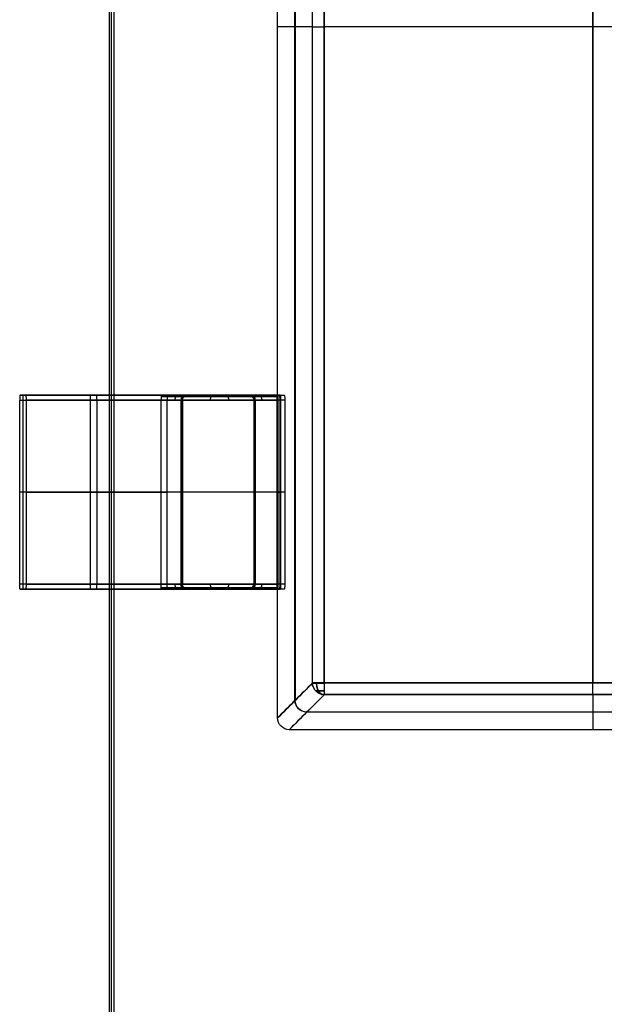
# Model space of a CAD drawing. Header units: millimetres. Extents: x -68 to 68, y -70 to 54.
# Tile 36 of 83: x -50.98 to -49.78, y -23.22 to -21.19. Entities that reach past the tile are written whole.
import ezdxf

# ---------------------------------------------------------------- set-up
doc = ezdxf.new("R2010")
doc.units = ezdxf.units.MM
doc.layers.add('Layer 01', color=7, linetype='Continuous', true_color=0x000000)

# ---------------------------------------------------------------- blocks, each defined once
blk = doc.blocks.new('User_Library-SOT143-1.step')
at = {"layer": 'Layer 01', "color": 254, "true_color": 0xcecece}
for p, q in [((-0.96, 1.1685, 0.0003), (-0.96, 1.1815, 0.1497)), ((-0.96, 0.8902, 0.1752), (-0.96, 1.1815, 0.1497)), ((-0.76, 1.175, 0.075), (-1.16, 1.175, 0.075)), ((-1.15, 0.8772, 0.0258), (-1.15, 1.1685, 0.0003)), ((-0.96, 1.1685, 0.0003), (-0.96, 0.8772, 0.0258)), ((-0.77, 1.0142, 0.0138), (-0.77, 1.1685, 0.0003)), ((-1.15, 1.0359, 0.1625), (-0.77, 1.0359, 0.1625)), ((-0.77, 1.0228, 0.013), (-1.15, 1.0228, 0.013)), ((-1.16, 0.9086, 0.1636), (-1.16, 0.9086, 0.0331)), ((-0.76, 0.9086, 0.0331), (-0.76, 0.9086, 0.1636)), ((-1.16, 0.7076, 0.4176), (-1.16, 0.8376, 0.4176)), ((-1.15, 0.8475, 0.4306), (-0.77, 0.8475, 0.4306)), ((-0.96, 0.8459, 0.6415), (-0.96, 0.8492, 0.2197)), ((-0.76, 0.7076, 0.4176), (-0.76, 0.8376, 0.4176)), ((-1.15, 0.6975, 0.4294), (-0.77, 0.6975, 0.4294)), ((-0.96, 0.6959, 0.6403), (-0.96, 0.6992, 0.2185)), ((-0.96, 0.6509, 0.685), (-0.96, 0.6432, 0.685)), ((-0.96, 0.635, 0.835), (-0.96, 0.6509, 0.835)), ((-0.77, 0.6471, 0.685), (-1.15, 0.6471, 0.685)), ((-1.15, 0.6429, 0.835), (-0.77, 0.6429, 0.835)), ((0, 0.5777, 0.1713), (0, 0.65, 0.7385)), ((0, 0.5782, 1.1994), (0, 0.65, 0.7385)), ((-1.3782, 0.5541, 1.1994), (-1.45, 0.6259, 0.7385)), ((-1.39, 0.6141, 0.9689), (1.39, 0.6141, 0.9689)), ((1.3897, 0.6139, 0.4549), (-1.3897, 0.6139, 0.4549)), ((-1.4141, -0.59, 0.9689), (-1.4141, 0.59, 0.9689)), ((-1.4139, -0.5897, 0.4549), (-1.4139, 0.5897, 0.4549)), ((-1.3777, 0.5535, 0.1714), (-1.3777, 0.5535, 0.1713)), ((0, -0.5541, 1.22), (0, 0.5541, 1.22)), ((0, -0.5535, 0.15), (0, 0.5535, 0.15)), ((-1.3541, 0, 1.22), (1.3541, 0, 1.22)), ((1.3535, 0, 0.15), (-1.3535, 0, 0.15)), ((-1.3777, 0, 0.1713), (-1.45, 0, 0.7385)), ((-1.3782, 0, 1.1994), (-1.45, 0, 0.7385))]:
    blk.add_line(p, q, dxfattribs=at)
at = {"layer": 'Layer 01', "color": 254, "true_color": 0xcecece, "extrusion": (0, 0.996195, -0.087156)}
for centre, start, end in [((1.15, 0.2421, 1.0178), 0, 90), ((1.15, 0.1121, 1.0178), 270, 0)]:
    blk.add_arc(centre, 0.01, start, end, dxfattribs=at)
at = {"layer": 'Layer 01', "color": 254, "true_color": 0xcecece, "extrusion": (-1.11022e-16, 0.996195, -0.087156)}
for centre, start, end in [((0.77, 0.2421, 1.0178), 90, 180), ((0.77, 0.1121, 1.0178), 180, 270)]:
    blk.add_arc(centre, 0.01, start, end, dxfattribs=at)
at = {"layer": 'Layer 01', "color": 254, "true_color": 0xcecece, "extrusion": (1, 0, 8.32667e-17)}
for radius in [0.045, 0.195]:
    blk.add_arc((0.8942, 0.22, -0.96), radius, 180.4407, 265, dxfattribs=at)
at = {"layer": 'Layer 01', "color": 254, "true_color": 0xcecece, "extrusion": (0, 0.007692, -0.99997)}
for centre, start, end in [((1.15, 0.8408, -0.4241), 0, 90), ((1.15, 0.7108, -0.4241), 270, 0)]:
    blk.add_arc(centre, 0.01, start, end, dxfattribs=at)
at = {"layer": 'Layer 01', "color": 254, "true_color": 0xcecece, "extrusion": (-1, 0, 0)}
for radius in [0.195, 0.045]:
    blk.add_arc((-0.6509, 0.64, 0.96), radius, 90, 179.5593, dxfattribs=at)
at = {"layer": 'Layer 01', "color": 254, "true_color": 0xcecece, "extrusion": (1.11022e-16, 0.007692, -0.99997)}
for centre, start, end in [((0.77, 0.8408, -0.4241), 90, 180), ((0.77, 0.7108, -0.4241), 180, 270)]:
    blk.add_arc(centre, 0.01, start, end, dxfattribs=at)
at = {"layer": 'Layer 01', "color": 254, "true_color": 0xcecece, "extrusion": (0, 1, 0)}
for centre, radius, start, end in [((1.15, 0.695, 0.6471), 0.01, 270, 0), ((1.15, 0.825, 0.6429), 0.01, 0, 90), ((0.77, 0.695, 0.6471), 0.01, 180, 270), ((0.77, 0.825, 0.6429), 0.01, 90, 180), ((1.3541, 1.1956), 0.0244, 8.8534, 90)]:
    blk.add_arc(centre, radius, start, end, dxfattribs=at)
at = {"layer": 'Layer 01', "color": 254, "true_color": 0xcecece, "extrusion": (-0.152116, 0.152116, -0.976587)}
blk.add_arc((0.5657, 1.5749, -0.6423), 0.0244, 45.6653, 134.3347, dxfattribs=at)
at = {"layer": 'Layer 01', "color": 254, "true_color": 0xcecece, "extrusion": (0.125422, -0.125422, -0.984144)}
blk.add_arc((-0.5657, -1.2962, -0.6983), 0.0244, 225.4713, 314.5287, dxfattribs=at)
at = {"layer": 'Layer 01', "color": 254, "true_color": 0xcecece, "extrusion": (1, 0, 0)}
blk.add_arc((0.5541, 1.1956), 0.0244, 8.8534, 90, dxfattribs=at)
at = {"layer": 'Layer 01', "color": 254, "true_color": 0xcecece, "extrusion": (-1, 0, 1.11022e-16)}
blk.add_arc((-0.5535, 0.1744), 0.0244, 187.2628, 270, dxfattribs=at)
at = {"layer": 'Layer 01', "color": 254, "true_color": 0xcecece, "extrusion": (0, -1, 0)}
blk.add_arc((-1.3535, 0.1744), 0.0244, 187.2628, 270, dxfattribs=at)
at = {"layer": 'Layer 01', "color": 254, "true_color": 0xcecece}
for points in [[(-1.16, 1.1807, 0.1398), (-1.1597, 1.1812, 0.146), (-1.1563, 1.1815, 0.1494), (-1.15, 1.1815, 0.1497)], [(-1.16, 1.1807, 0.1398), (-1.16, 1.1769, 0.0966), (-1.16, 1.1731, 0.0534), (-1.16, 1.1693, 0.0102)], [(-1.16, 0.8894, 0.1652), (-1.16, 0.9865, 0.1567), (-1.16, 1.0836, 0.1482), (-1.16, 1.1807, 0.1398)], [(-1.15, 1.1815, 0.1497), (-1.0233, 1.1815, 0.1497), (-0.8967, 1.1815, 0.1497), (-0.77, 1.1815, 0.1497)], [(-1.15, 0.8902, 0.1752), (-1.15, 0.9873, 0.1667), (-1.15, 1.0844, 0.1582), (-1.15, 1.1815, 0.1497)], [(-0.77, 1.1815, 0.1497), (-0.77, 1.0844, 0.1582), (-0.77, 0.9873, 0.1667), (-0.77, 0.8902, 0.1752)], [(-0.76, 1.1807, 0.1398), (-0.76, 1.1811, 0.145), (-0.7648, 1.1815, 0.1497), (-0.77, 1.1815, 0.1497)], [(-0.76, 1.1807, 0.1398), (-0.76, 1.0836, 0.1482), (-0.76, 0.9865, 0.1567), (-0.76, 0.8894, 0.1652)], [(-0.76, 1.1693, 0.0102), (-0.76, 1.1731, 0.0534), (-0.76, 1.1769, 0.0966), (-0.76, 1.1807, 0.1398)], [(-1.15, 1.1685, 0.0003), (-1.1563, 1.1685, 0.0006), (-1.1597, 1.1688, 0.004), (-1.16, 1.1693, 0.0102)], [(-1.16, 1.1693, 0.0102), (-1.16, 1.0722, 0.0187), (-1.16, 0.9751, 0.0272), (-1.16, 0.878, 0.0357)], [(-0.77, 1.1685, 0.0003), (-0.8967, 1.1685, 0.0003), (-1.0233, 1.1685, 0.0003), (-1.15, 1.1685, 0.0003)], [(-1.15, 1.1685, 0.0003), (-1.15, 1.0714, 0.0088), (-1.15, 0.9743, 0.0173), (-1.15, 0.8772, 0.0258)], [(-0.76, 1.1693, 0.0102), (-0.7603, 1.1688, 0.004), (-0.7637, 1.1685, 0.0006), (-0.77, 1.1685, 0.0003)], [(-0.77, 0.8772, 0.0258), (-0.77, 0.9743, 0.0173), (-0.77, 1.0714, 0.0088), (-0.77, 1.1685, 0.0003)], [(-0.76, 0.878, 0.0357), (-0.76, 0.9751, 0.0272), (-0.76, 1.0722, 0.0187), (-0.76, 1.1693, 0.0102)], [(-1.16, 0.8894, 0.1652), (-1.16, 0.8898, 0.1705), (-1.1552, 0.8902, 0.1752), (-1.15, 0.8902, 0.1752)], [(-1.16, 0.8392, 0.2196), (-1.16, 0.84, 0.1913), (-1.16, 0.8597, 0.1685), (-1.16, 0.8894, 0.1652)], [(-1.15, 0.8902, 0.1752), (-1.0233, 0.8902, 0.1752), (-0.8967, 0.8902, 0.1752), (-0.77, 0.8902, 0.1752)], [(-1.15, 0.8772, 0.0258), (-1.0233, 0.8772, 0.0258), (-0.8967, 0.8772, 0.0258), (-0.77, 0.8772, 0.0258)], [(-0.76, 0.878, 0.0357), (-0.76, 0.8776, 0.0305), (-0.7648, 0.8772, 0.0258), (-0.77, 0.8772, 0.0258)], [(-0.76, 0.8894, 0.1652), (-0.76, 0.8612, 0.1683), (-0.76, 0.84, 0.1898), (-0.76, 0.8392, 0.2196)], [(-1.16, 0.8359, 0.6414), (-1.16, 0.8411, 0.6415), (-1.1552, 0.8459, 0.6415), (-1.15, 0.8459, 0.6415)], [(-1.16, 0.8359, 0.6414), (-1.16, 0.837, 0.5008), (-1.16, 0.8381, 0.3602), (-1.16, 0.8392, 0.2196)], [(-1.15, 0.8459, 0.6415), (-1.15, 0.847, 0.5009), (-1.15, 0.8481, 0.3603), (-1.15, 0.8492, 0.2197)], [(-0.77, 0.8492, 0.2197), (-0.8967, 0.8492, 0.2197), (-1.0233, 0.8492, 0.2197), (-1.15, 0.8492, 0.2197)], [(-0.77, 0.8459, 0.6415), (-0.8967, 0.8459, 0.6415), (-1.0233, 0.8459, 0.6415), (-1.15, 0.8459, 0.6415)], [(-0.77, 0.8492, 0.2197), (-0.77, 0.8481, 0.3603), (-0.77, 0.847, 0.5009), (-0.77, 0.8459, 0.6415)], [(-0.76, 0.8392, 0.2196), (-0.76, 0.8444, 0.2196), (-0.7648, 0.8492, 0.2197), (-0.77, 0.8492, 0.2197)], [(-0.77, 0.8459, 0.6415), (-0.7648, 0.8459, 0.6415), (-0.76, 0.8411, 0.6415), (-0.76, 0.8359, 0.6414)], [(-0.76, 0.8392, 0.2196), (-0.76, 0.8381, 0.3602), (-0.76, 0.837, 0.5008), (-0.76, 0.8359, 0.6414)], [(-1.16, 0.7092, 0.2186), (-1.16, 0.7039, 0.2186), (-1.1552, 0.6992, 0.2185), (-1.15, 0.6992, 0.2185)], [(-1.16, 0.7092, 0.2186), (-1.16, 0.7081, 0.3592), (-1.16, 0.707, 0.4998), (-1.16, 0.7059, 0.6404)], [(-1.16, 0.7059, 0.6404), (-1.16, 0.705, 0.6705), (-1.16, 0.6826, 0.6943), (-1.16, 0.6509, 0.695)], [(-1.15, 0.6992, 0.2185), (-1.15, 0.6981, 0.3591), (-1.15, 0.697, 0.4997), (-1.15, 0.6959, 0.6403)], [(-0.77, 0.6992, 0.2185), (-0.8967, 0.6992, 0.2185), (-1.0233, 0.6992, 0.2185), (-1.15, 0.6992, 0.2185)], [(-0.77, 0.6959, 0.6403), (-0.8967, 0.6959, 0.6403), (-1.0233, 0.6959, 0.6403), (-1.15, 0.6959, 0.6403)], [(-0.76, 0.7059, 0.6404), (-0.76, 0.7007, 0.6404), (-0.7648, 0.6959, 0.6403), (-0.77, 0.6959, 0.6403)], [(-0.77, 0.6959, 0.6403), (-0.77, 0.697, 0.4997), (-0.77, 0.6981, 0.3591), (-0.77, 0.6992, 0.2185)], [(-0.76, 0.7059, 0.6404), (-0.76, 0.707, 0.4998), (-0.76, 0.7081, 0.3592), (-0.76, 0.7092, 0.2186)], [(-0.76, 0.6509, 0.695), (-0.76, 0.681, 0.6943), (-0.76, 0.7049, 0.6721), (-0.76, 0.7059, 0.6404)], [(-1.16, 0.6445, 0.695), (-1.16, 0.6466, 0.695), (-1.16, 0.6488, 0.695), (-1.16, 0.6509, 0.695)], [(-1.16, 0.6365, 0.825), (-1.16, 0.6413, 0.825), (-1.16, 0.6461, 0.825), (-1.16, 0.6509, 0.825)], [(-1.16, 0.6509, 0.695), (-1.16, 0.6509, 0.6898), (-1.1552, 0.6509, 0.685), (-1.15, 0.6509, 0.685)], [(-1.15, 0.6509, 0.835), (-1.1552, 0.6509, 0.835), (-1.16, 0.6509, 0.8302), (-1.16, 0.6509, 0.825)], [(-1.15, 0.6432, 0.685), (-1.15, 0.6458, 0.685), (-1.15, 0.6483, 0.685), (-1.15, 0.6509, 0.685)], [(-1.15, 0.6509, 0.685), (-1.0233, 0.6509, 0.685), (-0.8967, 0.6509, 0.685), (-0.77, 0.6509, 0.685)], [(-1.15, 0.635, 0.835), (-1.15, 0.6403, 0.835), (-1.15, 0.6456, 0.835), (-1.15, 0.6509, 0.835)], [(-0.77, 0.6509, 0.835), (-0.8967, 0.6509, 0.835), (-1.0233, 0.6509, 0.835), (-1.15, 0.6509, 0.835)], [(-0.77, 0.6432, 0.685), (-0.77, 0.6458, 0.685), (-0.77, 0.6483, 0.685), (-0.77, 0.6509, 0.685)], [(-0.77, 0.635, 0.835), (-0.77, 0.6403, 0.835), (-0.77, 0.6456, 0.835), (-0.77, 0.6509, 0.835)], [(-0.77, 0.6509, 0.685), (-0.7648, 0.6509, 0.685), (-0.76, 0.6509, 0.6898), (-0.76, 0.6509, 0.695)], [(-0.76, 0.6509, 0.825), (-0.76, 0.6509, 0.8302), (-0.7648, 0.6509, 0.835), (-0.77, 0.6509, 0.835)], [(-0.76, 0.6509, 0.825), (-0.76, 0.6461, 0.825), (-0.76, 0.6413, 0.825), (-0.76, 0.6365, 0.825)], [(-0.76, 0.6445, 0.695), (-0.76, 0.6466, 0.695), (-0.76, 0.6488, 0.695), (-0.76, 0.6509, 0.695)], [(-1.45, 0.6258, 0.7385), (-1.45, 0.6386, 0.7387), (-1.4386, 0.65, 0.7387), (-1.4258, 0.65, 0.7385)], [(-1.4258, 0.65, 0.7385), (-1.402, 0.6261, 0.8921), (-1.378, 0.6021, 1.0457), (-1.3541, 0.5782, 1.1994)], [(-1.4258, 0.65, 0.7385), (-1.3372, 0.65, 0.7385), (-1.2486, 0.65, 0.7385), (-1.16, 0.65, 0.7385)], [(-1.3535, 0.5777, 0.1713), (-1.3776, 0.6018, 0.3604), (-1.4017, 0.6259, 0.5494), (-1.4258, 0.65, 0.7385)], [(-1.16, 0.65, 0.7385), (-1.16, 0.6482, 0.724), (-1.16, 0.6463, 0.7095), (-1.16, 0.6445, 0.695)], [(-1.16, 0.6365, 0.825), (-1.16, 0.641, 0.7962), (-1.16, 0.6455, 0.7673), (-1.16, 0.65, 0.7385)], [(-1.16, 0.6445, 0.695), (-1.1597, 0.6437, 0.6887), (-1.1563, 0.6432, 0.6853), (-1.15, 0.6432, 0.685)], [(-1.15, 0.635, 0.835), (-1.1563, 0.635, 0.8347), (-1.1597, 0.6355, 0.8313), (-1.16, 0.6365, 0.825)], [(-1.15, 0.6432, 0.685), (-1.0233, 0.6432, 0.685), (-0.8967, 0.6432, 0.685), (-0.77, 0.6432, 0.685)], [(-0.77, 0.635, 0.835), (-0.8967, 0.635, 0.835), (-1.0233, 0.635, 0.835), (-1.15, 0.635, 0.835)], [(-0.77, 0.6432, 0.685), (-0.7637, 0.6432, 0.6853), (-0.7603, 0.6437, 0.6887), (-0.76, 0.6445, 0.695)], [(-0.76, 0.6365, 0.825), (-0.7603, 0.6355, 0.8313), (-0.7637, 0.635, 0.8347), (-0.77, 0.635, 0.835)], [(-0.76, 0.6445, 0.695), (-0.76, 0.6463, 0.7095), (-0.76, 0.6482, 0.724), (-0.76, 0.65, 0.7385)], [(-0.76, 0.65, 0.7385), (-0.2533, 0.65, 0.7385), (0.2533, 0.65, 0.7385), (0.76, 0.65, 0.7385)], [(-0.76, 0.65, 0.7385), (-0.76, 0.6455, 0.7673), (-0.76, 0.641, 0.7962), (-0.76, 0.6365, 0.825)], [(-1.45, 0.6258, 0.7385), (-1.4259, 0.6017, 0.5494), (-1.4018, 0.5776, 0.3604), (-1.3777, 0.5535, 0.1713)], [(-1.3782, 0.5541, 1.1994), (-1.4021, 0.578, 1.0457), (-1.4261, 0.602, 0.8921), (-1.45, 0.6258, 0.7385)], [(-1.45, -0.6258, 0.7385), (-1.45, -0.2086, 0.7385), (-1.45, 0.2086, 0.7385), (-1.45, 0.6258, 0.7385)], [(-1.3782, 0.5541, 1.1994), (-1.3779, 0.5665, 1.2012), (-1.3665, 0.5779, 1.2012), (-1.3541, 0.5782, 1.1994)], [(-1.3541, 0.5782, 1.1994), (-0.4514, 0.5782, 1.1994), (0.4514, 0.5782, 1.1994), (1.3541, 0.5782, 1.1994)], [(-1.3541, 0.5782, 1.1994), (-1.3541, 0.5764, 1.2107), (-1.3541, 0.5656, 1.22), (-1.3541, 0.5541, 1.22)], [(-1.3535, 0.5777, 0.1713), (-0.4512, 0.5777, 0.1713), (0.4512, 0.5777, 0.1713), (1.3535, 0.5777, 0.1713)], [(-1.3535, 0.5535, 0.15), (-1.3535, 0.5653, 0.15), (-1.3535, 0.5762, 0.1597), (-1.3535, 0.5777, 0.1713)], [(-1.3782, -0.5541, 1.1994), (-1.3782, -0.1847, 1.1994), (-1.3782, 0.1847, 1.1994), (-1.3782, 0.5541, 1.1994)], [(-1.3541, 0.5541, 1.22), (-1.3656, 0.5541, 1.22), (-1.3764, 0.5541, 1.2107), (-1.3782, 0.5541, 1.1994)], [(-1.3777, -0.5535, 0.1713), (-1.3777, -0.1845, 0.1713), (-1.3777, 0.1845, 0.1713), (-1.3777, 0.5535, 0.1713)], [(-1.3777, 0.5535, 0.1713), (-1.3762, 0.5535, 0.1597), (-1.3653, 0.5535, 0.15), (-1.3535, 0.5535, 0.15)], [(-1.3541, 0.5541, 1.22), (-0.4514, 0.5541, 1.22), (0.4514, 0.5541, 1.22), (1.3541, 0.5541, 1.22)], [(-1.3541, -0.5541, 1.22), (-1.3541, -0.1847, 1.22), (-1.3541, 0.1847, 1.22), (-1.3541, 0.5541, 1.22)], [(-1.3535, -0.5535, 0.15), (-1.3535, -0.1845, 0.15), (-1.3535, 0.1845, 0.15), (-1.3535, 0.5535, 0.15)], [(-1.3535, 0.5535, 0.15), (-0.4512, 0.5535, 0.15), (0.4512, 0.5535, 0.15), (1.3535, 0.5535, 0.15)]]:
    blk.add_open_spline(points, degree=3, dxfattribs=at)
for points, knots in [([(-1.16, 0.878, 0.0357), (-1.16, 0.8307, 0.0402), (-1.16, 0.7902, 0.0605), (-1.16, 0.7263, 0.1286), (-1.16, 0.7099, 0.1699), (-1.16, 0.7092, 0.2186)], [0, 0, 0, 0, 0.1396886, 0.1396886, 0.2793773, 0.2793773, 0.2793773, 0.2793773]), ([(-0.76, 0.7092, 0.2186), (-0.76, 0.7099, 0.1711), (-0.76, 0.7268, 0.1291), (-0.76, 0.7896, 0.0599), (-0.76, 0.8296, 0.0403), (-0.76, 0.878, 0.0357)], [0, 0, 0, 0, 0.1396886, 0.1396886, 0.2793773, 0.2793773, 0.2793773, 0.2793773]), ([(-1.16, 0.6509, 0.825), (-1.16, 0.7015, 0.8246), (-1.16, 0.7456, 0.8061), (-1.16, 0.8169, 0.7366), (-1.16, 0.8351, 0.6933), (-1.16, 0.8359, 0.6414)], [0, 0, 0, 0, 0.1483962, 0.1483962, 0.2967925, 0.2967925, 0.2967925, 0.2967925]), ([(-0.76, 0.8359, 0.6414), (-0.76, 0.8351, 0.692), (-0.76, 0.8163, 0.7359), (-0.76, 0.7462, 0.8067), (-0.76, 0.7028, 0.8246), (-0.76, 0.6509, 0.825)], [0, 0, 0, 0, 0.1483962, 0.1483962, 0.2967925, 0.2967925, 0.2967925, 0.2967925]), ([(-1.3777, 0.5535, 0.1713), (-1.3777, 0.5546, 0.1712), (-1.3776, 0.5561, 0.1703), (-1.3765, 0.5606, 0.1698), (-1.3759, 0.5624, 0.1698), (-1.3739, 0.5663, 0.1699), (-1.3712, 0.5698, 0.1701), (-1.3676, 0.5734, 0.1701), (-1.3614, 0.5776, 0.1703), (-1.3535, 0.5777, 0.1713)], [0, 0, 0, 0, 0.00968052, 0.00968052, 0.01452078, 0.01452078, 0.01936104, 0.01936104, 0.03872208, 0.03872208, 0.03872208, 0.03872208])]:
    blk.add_open_spline(points, degree=3, knots=knots, dxfattribs=at)
for points, weights, degree in [([(-1.16, 0.878, 0.0357), (-1.16, 0.8772, 0.0258), (-1.15, 0.8772, 0.0258)], [1, 0.707106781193, 1], 2), ([(-1.1571, 0.8462, 0.2197), (-1.1571, 0.8464, 0.1937), (-1.1571, 0.8641, 0.1745), (-1.1571, 0.89, 0.1723)], [0.853553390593, 0.705530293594, 0.705530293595, 0.853553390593], 3), ([(-1.1571, 0.7021, 0.2186), (-1.1571, 0.7029, 0.1144), (-1.1571, 0.7736, 0.0378), (-1.1571, 0.8774, 0.0287)], [0.853556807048, 0.705533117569, 0.705533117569, 0.853556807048], 3), ([(-1.15, 0.8492, 0.2197), (-1.15, 0.8495, 0.1788), (-1.15, 0.8902, 0.1752)], [1, 0.739870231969, 1], 2), ([(-1.15, 0.8772, 0.0258), (-1.15, 0.7005, 0.0412), (-1.15, 0.6992, 0.2185)], [1, 0.73987023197, 1], 2), ([(-0.76, 0.8894, 0.1652), (-0.76, 0.8902, 0.1752), (-0.77, 0.8902, 0.1752)], [1, 0.707106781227, 1], 2), ([(-0.77, 0.8902, 0.1752), (-0.77, 0.8495, 0.1788), (-0.77, 0.8492, 0.2197)], [1, 0.739870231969, 1], 2), ([(-0.77, 0.6992, 0.2185), (-0.77, 0.7005, 0.0412), (-0.77, 0.8772, 0.0258)], [1, 0.73987023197, 1], 2), ([(-0.7629, 0.8462, 0.2197), (-0.7629, 0.8464, 0.1937), (-0.7629, 0.8641, 0.1745), (-0.7629, 0.89, 0.1723)], [0.853553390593, 0.705530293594, 0.705530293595, 0.853553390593], 3), ([(-0.7629, 0.7021, 0.2186), (-0.7629, 0.7029, 0.1144), (-0.7629, 0.7736, 0.0378), (-0.7629, 0.8774, 0.0287)], [0.853556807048, 0.705533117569, 0.705533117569, 0.853556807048], 3), ([(-1.16, 0.8538, 0.1827), (-1.16, 0.8581, 0.1867), (-1.1559, 0.8611, 0.1895), (-1.15, 0.8611, 0.1895)], [0.869803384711, 0.700069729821, 0.700113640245, 0.869935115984], 3), ([(-0.77, 0.8611, 0.1895), (-0.7641, 0.8611, 0.1895), (-0.76, 0.8581, 0.1867), (-0.76, 0.8538, 0.1827)], [0.869935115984, 0.700113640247, 0.700069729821, 0.869803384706], 3), ([(-1.16, 0.8392, 0.2196), (-1.16, 0.8492, 0.2197), (-1.15, 0.8492, 0.2197)], [1, 0.707106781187, 1], 2), ([(-1.1571, 0.6509, 0.832), (-1.1571, 0.7627, 0.832), (-1.1571, 0.8421, 0.7533), (-1.1571, 0.843, 0.6415)], [0.853556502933, 0.6884337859, 0.6884337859, 0.853556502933], 3), ([(-1.15, 0.6509, 0.835), (-1.15, 0.8444, 0.835), (-1.15, 0.8459, 0.6415)], [1, 0.709821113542, 1], 2), ([(-0.77, 0.8459, 0.6415), (-0.77, 0.8444, 0.835), (-0.77, 0.6509, 0.835)], [1, 0.709821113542, 1], 2), ([(-0.7629, 0.6509, 0.832), (-0.7629, 0.7627, 0.832), (-0.7629, 0.8421, 0.7533), (-0.7629, 0.843, 0.6415)], [0.853556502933, 0.6884337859, 0.6884337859, 0.853556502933], 3), ([(-1.16, 0.7812, 0.7713), (-1.16, 0.7854, 0.7755), (-1.1559, 0.7883, 0.7784), (-1.15, 0.7883, 0.7784)], [0.854910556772, 0.687978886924, 0.687978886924, 0.854910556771], 3), ([(-0.77, 0.7883, 0.7784), (-0.7641, 0.7883, 0.7784), (-0.76, 0.7854, 0.7755), (-0.76, 0.7812, 0.7713)], [0.854910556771, 0.68797888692, 0.687978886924, 0.854910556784], 3), ([(-1.15, 0.7509, 0.0877), (-1.1559, 0.7509, 0.0877), (-1.16, 0.7539, 0.0905), (-1.16, 0.7582, 0.0945)], [0.869935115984, 0.700069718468, 0.700069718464, 0.869935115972], 3), ([(-0.76, 0.7582, 0.0945), (-0.76, 0.7539, 0.0905), (-0.7641, 0.7509, 0.0877), (-0.77, 0.7509, 0.0877)], [0.869935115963, 0.700069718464, 0.700069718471, 0.869935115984], 3), ([(-1.16, 0.7059, 0.6404), (-1.16, 0.6959, 0.6403), (-1.15, 0.6959, 0.6403)], [1, 0.707106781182, 1], 2), ([(-1.1571, 0.6509, 0.6879), (-1.1571, 0.6788, 0.6879), (-1.1571, 0.6986, 0.6683), (-1.1571, 0.6988, 0.6404)], [0.853553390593, 0.68843127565, 0.68843127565, 0.853553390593], 3), ([(-1.15, 0.6959, 0.6403), (-1.15, 0.6956, 0.685), (-1.15, 0.6509, 0.685)], [1, 0.709821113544, 1], 2), ([(-0.76, 0.7092, 0.2186), (-0.76, 0.6992, 0.2185), (-0.77, 0.6992, 0.2185)], [1, 0.707106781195, 1], 2), ([(-0.77, 0.6509, 0.685), (-0.77, 0.6956, 0.685), (-0.77, 0.6959, 0.6403)], [1, 0.709821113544, 1], 2), ([(-0.7629, 0.6509, 0.6879), (-0.7629, 0.6788, 0.6879), (-0.7629, 0.6986, 0.6683), (-0.7629, 0.6988, 0.6404)], [0.853553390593, 0.68843127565, 0.68843127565, 0.853553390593], 3), ([(-1.15, 0.6826, 0.6719), (-1.1559, 0.6826, 0.6719), (-1.16, 0.6855, 0.6749), (-1.16, 0.6897, 0.679)], [0.854910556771, 0.688025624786, 0.68797890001, 0.854770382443], 3), ([(-0.76, 0.6897, 0.679), (-0.76, 0.6855, 0.6749), (-0.7641, 0.6826, 0.6719), (-0.77, 0.6826, 0.6719)], [0.854770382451, 0.68797890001, 0.688025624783, 0.854910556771], 3), ([(-1.3541, 0.5701, 1.2141), (-1.3658, 0.5701, 1.2141), (-1.3751, 0.5653, 1.2086), (-1.3778, 0.5578, 1.1999)], [0.878402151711, 0.745350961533, 0.736602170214, 0.852155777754], 3), ([(-1.3535, 0.5697, 0.1562), (-1.3653, 0.5697, 0.1562), (-1.3746, 0.5649, 0.1616), (-1.3773, 0.5571, 0.1703)], [0.873801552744, 0.738442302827, 0.727698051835, 0.841568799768], 3), ([(-1.3701, 0.5718, 1.2008), (-1.3701, 0.5694, 1.2091), (-1.3701, 0.5625, 1.2141), (-1.3701, 0.5541, 1.2141)], [0.837955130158, 0.737582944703, 0.75106528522, 0.878402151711], 3), ([(-1.3697, 0.5535, 0.1562), (-1.3697, 0.5622, 0.1562), (-1.3697, 0.5691, 0.1615), (-1.3697, 0.5712, 0.1701)], [0.873801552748, 0.739896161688, 0.727943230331, 0.837942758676], 3)]:
    blk.add_rational_spline(points, weights, degree=degree, dxfattribs=at)
blk = doc.blocks.new('U3.step')
at = {"layer": 'Layer 01', "rotation": 90.00000250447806}
blk.add_blockref('User_Library-SOT143-1.step', (10.2, -41.2), dxfattribs=at)
blk = doc.blocks.new('MC403-X_A_090322_MultipleBody.step')
at = {"layer": 'Layer 01'}
blk.add_blockref('U3.step', (0, 0), dxfattribs=at)
blk = doc.blocks.new('MC403-X_A_090322_MultipleBody 090322')
at = {"layer": 'Layer 01'}
blk.add_blockref('MC403-X_A_090322_MultipleBody.step', (0, 0), dxfattribs=at)
blk = doc.blocks.new('TRO-13-001 MC403 CASTING270122')
at = {"layer": 'Layer 01', "color": 7, "true_color": 0xdde8ff}
blk.add_line((-50.792, -44.3347, -12.35), (-50.792, -8.3347, -12.35), dxfattribs=at)
for points in [[(-50.7973, -8.3347, -12.5), (-50.7973, -26.3347, -12.5), (-50.7973, -44.3347, -12.5)], [(-50.7868, -44.3347, -12.2), (-50.7868, -26.3347, -12.2), (-50.7868, -8.3347, -12.2)]]:
    blk.add_open_spline(points, degree=2, dxfattribs=at)

msp = doc.modelspace()

# ---------------------------------------------------------------- block references
at = {"layer": 'Layer 01'}
for name, p in [('TRO-13-001 MC403 CASTING270122', (0, 0)), ('MC403-X_A_090322_MultipleBody 090322', (-60, 20, 1.6014))]:
    msp.add_blockref(name, p, dxfattribs=at)

doc.saveas('drawing.dxf')
